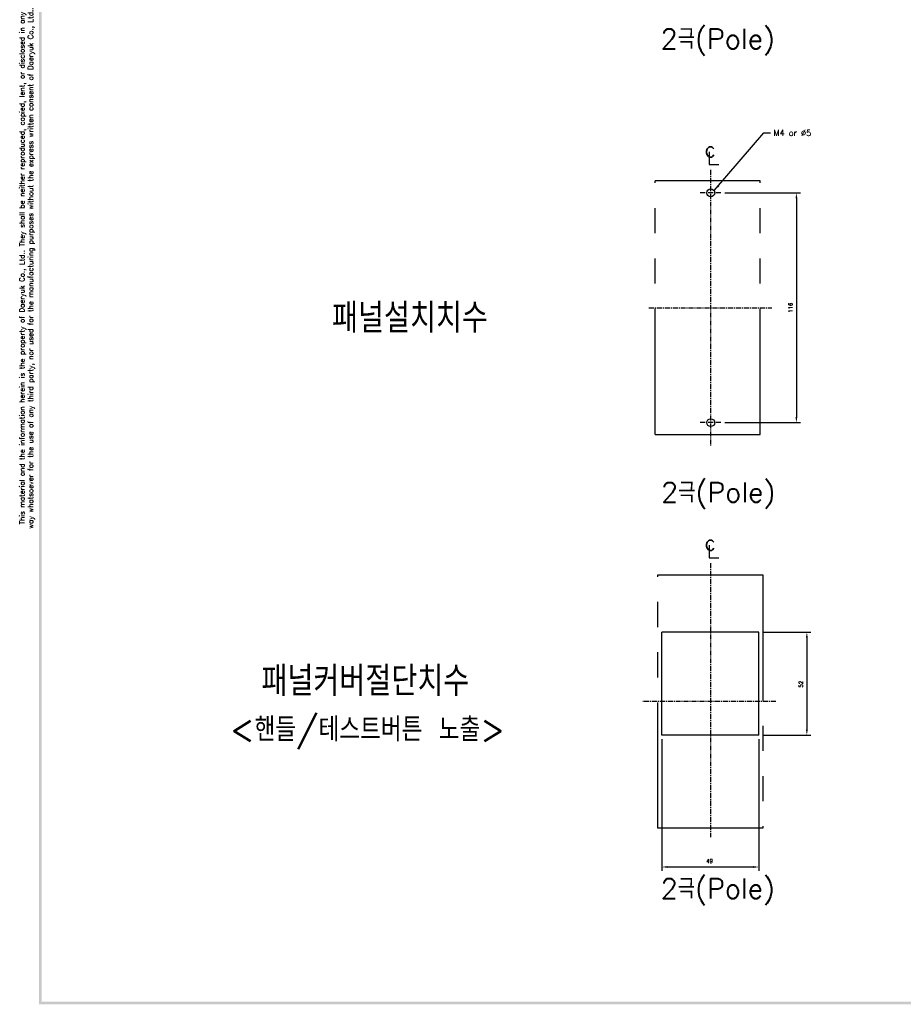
# Model space of a CAD drawing. Extents: x -26 to 1050, y -162 to 594.
# Tile 1 of 5: x -25 to 421, y -157 to 340. Entities that reach past the tile are written whole.
import ezdxf

# ---------------------------------------------------------------- set-up
doc = ezdxf.new("R2010")
doc.units = 0
doc.header["$MEASUREMENT"] = 0
doc.linetypes.add('CENTER', pattern=[2, 1.25, -0.25, 0.25, -0.25])
doc.linetypes.add('PHANTOMX2', pattern=[127, 63.5, -12.7, 12.7, -12.7, 12.7, -12.7])
for name, color, linetype in [('cen', 1, 'CENTER'), ('di', 3, 'CONTINUOUS'), ('DIM', 3, 'CONTINUOUS'), ('dwg', 7, 'CONTINUOUS'), ('NOTE', 4, 'CONTINUOUS'), ('ph', 6, 'PHANTOMX2')]:
    doc.layers.add(name, color=color, linetype=linetype)
doc.styles.add('K25', font='TXT', dxfattribs={"width": 0.9, "height": 2.5, "bigfont": 'TBHAN'})
doc.styles.add('KIM', font='ROMANS.shx', dxfattribs={"height": 5, "bigfont": 'GSG1.shx'})
doc.styles.get("Standard").update_dxf_attribs({"font": 'romans.shx', "height": 2, "bigfont": 'hgs.shx'})
doc.dimstyles.get("Standard").update_dxf_attribs({"dimscale": 0, "dimtxt": 2, "dimasz": 2, "dimexe": 0.5, "dimexo": 0.5, "dimgap": 1, "dimtad": 1, "dimdsep": 46, "dimtxsty": 'Standard', "dimcen": 0, "dimclrd": 3, "dimclre": 3, "dimclrt": 3, "dimadec": 0, "dimazin": 2, "dimtp": 0.1, "dimtm": 0.1, "dimtfac": 1, "dimtmove": 0, "dimatfit": 3, "dimfxl": 0, "dimtolj": 1, "dimarcsym": 0})
doc.dimstyles.new('STANDARD$0', dxfattribs={"dimtxt": 5, "dimasz": 5, "dimexe": 1, "dimexo": 2, "dimgap": 2, "dimtad": 1, "dimdec": 4, "dimzin": 12, "dimdsep": 46, "dimtxsty": 'KIM', "dimcen": -1, "dimdle": 0.1, "dimadec": 0, "dimazin": 0, "dimtfac": 1, "dimtdec": 4, "dimtmove": 0, "dimatfit": 3, "dimfxl": 0, "dimtolj": 1, "dimtzin": 0, "dimarcsym": 0})

# ---------------------------------------------------------------- blocks, each defined once
blk = doc.blocks.new('*D217')
at = {"layer": 'di'}
for p, q in [((298.89, -23.35), (298.89, -89.89)), ((347.89, -23.35), (347.89, -89.89)), ((345.09, -87.89), (301.69, -87.89))]:
    blk.add_line(p, q, dxfattribs=at)
for points in [[(301.69, -87.42), (301.69, -88.35), (298.89, -87.89)], [(345.09, -87.42), (345.09, -88.35), (347.89, -87.89)]]:
    blk.add_solid(points, dxfattribs=at)
at = {"layer": 'di', "insert": (322.99, -84.89), "char_height": 2, "attachment_point": 5}
blk.add_mtext('\\A1;49', dxfattribs=at)
blk = doc.blocks.new('*D218')
at = {"layer": 'di'}
for p, q in [((349.89, 30.65), (374.08, 30.65)), ((372.08, 27.85), (372.08, -18.55)), ((349.89, -21.35), (374.08, -21.35))]:
    blk.add_line(p, q, dxfattribs=at)
for points in [[(371.61, 27.85), (372.55, 27.85), (372.08, 30.65)], [(371.61, -18.55), (372.55, -18.55), (372.08, -21.35)]]:
    blk.add_solid(points, dxfattribs=at)
at = {"layer": 'di', "insert": (369.08, 4.37), "char_height": 2, "attachment_point": 5, "rotation": 90}
blk.add_mtext('\\A1;52', dxfattribs=at)
blk = doc.blocks.new('*D219')
at = {"layer": 'di'}
for p, q in [((330.74, 252.4), (368.8, 252.4)), ((366.8, 249.6), (366.8, 139.2)), ((330.74, 136.4), (368.8, 136.4))]:
    blk.add_line(p, q, dxfattribs=at)
for points in [[(366.34, 249.6), (367.27, 249.6), (366.8, 252.4)], [(366.34, 139.2), (367.27, 139.2), (366.8, 136.4)]]:
    blk.add_solid(points, dxfattribs=at)
at = {"layer": 'di', "insert": (363.8, 194.4), "char_height": 2, "attachment_point": 5, "rotation": 90}
blk.add_mtext('\\A1;116', dxfattribs=at)

msp = doc.modelspace()

# ---------------------------------------------------------------- linework, layer by layer
at = {"layer": 'cen', "ltscale": 2}
for p, q in [((323.395, 263.939), (323.395, 124.771)), ((328.737, 252.398), (318.095, 252.398)), ((292.416, 194.398), (354.374, 194.398)), ((328.737, 136.398), (318.095, 136.398)), ((323.395, 65.43), (323.395, -72.858)), ((356.393, -4.354), (289.224, -4.354))]:
    msp.add_line(p, q, dxfattribs=at)
at = {"layer": 'dwg', "color": 7}
for p, q in [((347.895, 30.646), (298.895, 30.646)), ((298.895, -21.354), (298.895, 30.646)), ((347.895, -21.354), (347.895, 30.646)), ((347.895, -21.354), (298.895, -21.354))]:
    msp.add_line(p, q, dxfattribs=at)
at = {"layer": 'dwg'}
for centre in [(323.588, 252.398), (323.588, 136.398)]:
    msp.add_circle(centre, 2, dxfattribs=at)
for points in [[(-15.417, -157.196), (-14.117, -156.546), (-15.417, 589.004), (-14.117, 587.704)], [(1045.383, -157.196), (1044.083, -155.896), (-15.417, -157.196), (-14.117, -155.896)]]:
    msp.add_trace(points, dxfattribs=at)
at = {"layer": 'NOTE'}
for p, q in [((322.755, 273.154), (322.755, 266.635)), ((322.755, 266.635), (327.712, 266.635)), ((322.755, 74.645), (322.755, 68.126)), ((322.755, 68.126), (327.712, 68.126))]:
    msp.add_line(p, q, dxfattribs=at)
at = {"layer": 'ph'}
for p, q in [((348.588, 258.398), (295.588, 258.398)), ((295.588, 130.398), (295.588, 258.398)), ((348.588, 130.398), (348.588, 258.398)), ((295.588, 130.398), (348.588, 130.398)), ((296.895, -68.354), (296.895, 59.646)), ((296.895, 59.646), (349.895, 59.646)), ((349.895, 59.646), (349.895, -68.354)), ((349.895, -68.354), (296.895, -68.354))]:
    msp.add_line(p, q, dxfattribs=at)

# ---------------------------------------------------------------- texts
at = {"layer": 'di', "insert": (-21.44, 214.383), "char_height": 2.6, "width": 284.39578, "attachment_point": 5, "rotation": 90}
msp.add_mtext('\\A1;This material and the information herein is the property of Daeryuk Co., Ltd.. They shall be neither reproduced, copied, lent, or disclosed in any\\Pway whatsoever for the use of any third party, nor used for the manufacturing purposes without the express written consent of Daeryuk Co., Ltd..', dxfattribs=at)
at = {"layer": 'di', "attachment_point": 1}
for s, insert, char_height, width in [('{\\Fromans,hgs|c129;2극(Pole)}', (298.342, 335.149), 10, 116.39597), ('{\\Fromans,hgs|c129;패널설치치수}', (132.437, 196.724), 15, 135.45529), ('{\\Fromans,hgs|c129;2극(Pole)}', (298.553, 106.237), 10, 116.39597), ('{\\Fromans,hgs|c129;패널커버절단치수}', (96.826, 13.472), 15, 177.9211), ('{\\Fromans,hgs|c129;2극(Pole)}', (298.36, -93.762), 10, 116.39597)]:
    msp.add_mtext(s, dxfattribs=dict(at, insert=insert, char_height=char_height, width=width))
at = {"layer": 'DIM', "insert": (355.252, 284.142), "char_height": 3, "attachment_point": 1}
msp.add_mtext('M4 or %%C5', dxfattribs=at)
at = {"layer": 'DIM', "insert": (81, -12.43), "char_height": 12, "width": 207.68749, "attachment_point": 1}
msp.add_mtext('\\pt156;<핸들/테스트버튼 노출>', dxfattribs=at)
at = {"layer": 'NOTE', "style": 'K25', "width": 0.9}
for p in [(320.539, 270.385), (320.539, 71.875)]:
    msp.add_text('c', height=7.925, dxfattribs=at).set_placement(p)

# ---------------------------------------------------------------- dimensions: what is measured, and where the dimension line sits
at = {"layer": 'di'}
for base, p1, p2, picture, middle in [((366.803, 136.398), (328.737, 252.398), (328.737, 136.398), '*D219', (366.803, 194.398)), ((372.081, -21.354), (347.895, 30.646), (347.895, -21.354), '*D218', (372.081, 4.371))]:
    dim = msp.add_linear_dim(base=base, p1=p1, p2=p2, angle=90, dimstyle='STANDARD$0', override={"dimtxt": 3, "dimasz": 2.8, "dimexe": 2, "dimdec": 2, "dimzin": 8, "dimtxsty": 'Standard', "dimcen": 0, "dimclrd": 256, "dimclre": 256, "dimclrt": 256, "dimadec": 2, "dimazin": 2, "dimtfac": 0.6, "dimtdec": 2, "dimtzin": 8, "dimlwd": 65535, "dimlwe": 65535, "dimarcsym": 1}, dxfattribs=at)
    dim.commit()
    dim.dimension.update_dxf_attribs({"geometry": picture, "text_midpoint": middle, "dimtype": 160})
dim = msp.add_linear_dim(base=(298.895, -87.888), p1=(347.895, -21.354), p2=(298.895, -21.354), dimstyle='STANDARD$0', override={"dimtxt": 3, "dimasz": 2.8, "dimexe": 2, "dimdec": 2, "dimzin": 8, "dimtxsty": 'Standard', "dimcen": 0, "dimclrd": 256, "dimclre": 256, "dimclrt": 256, "dimadec": 2, "dimazin": 2, "dimtfac": 0.6, "dimtdec": 2, "dimtzin": 8, "dimlwd": 65535, "dimlwe": 65535, "dimarcsym": 1}, dxfattribs=at)
dim.commit()
dim.dimension.update_dxf_attribs({"geometry": '*D217', "text_midpoint": (322.989, -87.888), "dimtype": 160})

# ---------------------------------------------------------------- leaders
at = {"layer": 'DIM', "annotation_type": 0, "has_hookline": 1, "hookline_direction": 0, "text_width": 18.429}
msp.add_leader([(325.432, 253.687), (350.452, 282.642), (353.652, 282.642)], dimstyle='Standard', override={"dimscale": 1.6, "dimtxt": 2, "dimasz": 2, "dimexe": 1, "dimexo": 1, "dimgap": 1, "dimtad": 0, "dimtih": 0, "dimtoh": 0, "dimdec": 1, "dimzin": 8, "dimcen": 0, "dimadec": 2, "dimazin": 2, "dimtm": 0.1, "dimtfac": 0.6, "dimtdec": 1, "dimtofl": 1}, dxfattribs=at)

doc.saveas('drawing.dxf')
